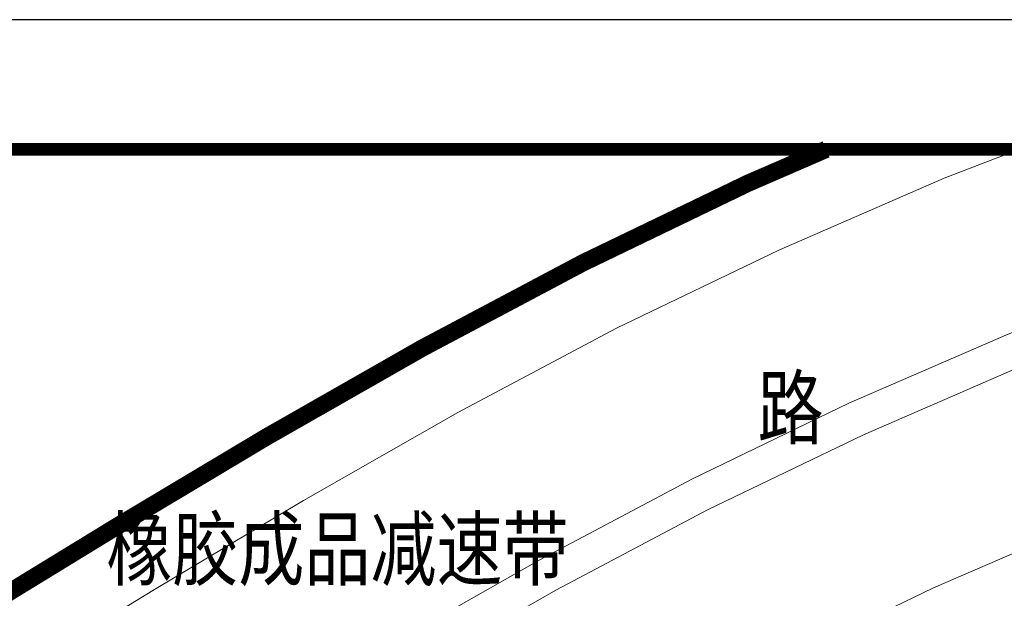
# Model space of a CAD drawing. Extents: x 38389316 to 38391210, y 2479116 to 2480544.
# Tile 47 of 68: x 38390058 to 38390172, y 2480413 to 2480480. Entities that reach past the tile are written whole.
import ezdxf

# ---------------------------------------------------------------- set-up
doc = ezdxf.new("R2010")
doc.units = 0
doc.header["$LTSCALE"] = 2
for name, color, linetype in [('00-道路', 130, 'CONTINUOUS'), ('DL_道路红线', 7, 'CONTINUOUS'), ('PUB_TITLE', 4, 'CONTINUOUS'), ('修改', 6, 'CONTINUOUS'), ('远期建筑', 141, 'CONTINUOUS'), ('远期红线', 30, 'CONTINUOUS'), ('道路', 33, 'CONTINUOUS')]:
    doc.layers.add(name, color=color, linetype=linetype)
doc.layers.add('图框文字', color=7, linetype='CONTINUOUS', lineweight=9)
doc.layers.add('路边线', color=5, linetype='CONTINUOUS', lineweight=9)
doc.styles.add('DIMHT', font='simhei.ttf', dxfattribs={"width": 0.8})
doc.styles.add('宋体', font='txt', dxfattribs={"width": 0.8, "height": 8})

# ---------------------------------------------------------------- blocks, each defined once
blk = doc.blocks.new('uiiatguaukjb')
at = {"layer": '路边线', "color": 33, "flags": 128}
for points in [[(38390173.23358293, 2480465.31114542), (38390164.60678009, 2480461.969541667), (38390145.47305964, 2480453.663549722), (38390126.70077776, 2480444.605803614), (38390108.38188118, 2480434.879116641), (38390090.53627273, 2480424.695052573), (38390073.08706937, 2480414.258091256), (38390055.91803978, 2480403.743151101), (38390038.86495899, 2480393.254353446), (38390021.82938567, 2480382.776320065), (38390004.79381112, 2480372.298285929), (38389987.75823655, 2480361.820251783), (38389970.722662, 2480351.342217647), (38389953.68708743, 2480340.864183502), (38389948.50168897, 2480337.674811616, -0.3826503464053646), (38389874.2797766, 2480351.142341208), (38389871.16352388, 2480355.154456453), (38389858.89521643, 2480370.94966563), (38389846.62690899, 2480386.744874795), (38389834.35860155, 2480402.54008396), (38389822.09029411, 2480418.335293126), (38389809.82198667, 2480434.130502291), (38389797.55367923, 2480449.925711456), (38389785.60364856, 2480465.31114542)], [(38390336.68563979, 2480465.311145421), (38390331.55138442, 2480464.117234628), (38390312.07113938, 2480459.587332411), (38390292.60979191, 2480455.061823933), (38390273.26415031, 2480450.526400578), (38390254.15905406, 2480445.839884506), (38390235.36094568, 2480440.822646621), (38390216.9111871, 2480435.295081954), (38390198.78692357, 2480429.096080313), (38390180.94045049, 2480422.183224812), (38390163.38469316, 2480414.56223028), (38390146.1337545, 2480406.238542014), (38390129.12570082, 2480397.207866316), (38390112.231271, 2480387.566617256), (38390095.35287385, 2480377.471074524), (38390078.41080677, 2480367.095134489), (38390061.39273487, 2480356.627869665), (38389975.89127689, 2480304.038672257, 0.4517405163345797), (38389961.48189116, 2480220.481766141), (38390043.54222564, 2480118.557216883)]]:
    blk.add_lwpolyline(points, format="xyb", dxfattribs=at)
at = {"layer": '路边线', "color": 0, "flags": 128}
for points in [[(38390235.98241536, 2480465.311145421), (38390228.95724057, 2480463.436117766), (38390209.73375718, 2480457.676744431), (38390190.73703854, 2480451.179338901), (38390172.01390969, 2480443.926909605), (38390153.59577717, 2480435.931556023), (38390135.51340675, 2480427.20669661), (38390117.78896219, 2480417.795642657), (38390100.37470219, 2480407.857738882), (38390083.18435279, 2480397.575606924), (38390066.11824807, 2480387.123701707), (38390049.08104816, 2480376.644671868), (38389931.46688445, 2480304.303981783)], [(38390251.68513811, 2480465.311145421), (38390249.32145526, 2480464.731329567), (38390230.04723293, 2480459.587016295), (38390210.95544738, 2480453.867099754), (38390192.10723174, 2480447.420486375), (38390173.53332089, 2480440.225856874), (38390155.26197564, 2480432.294223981), (38390137.32112551, 2480423.637649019), (38390119.71861982, 2480414.291340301), (38390102.39284156, 2480404.403930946), (38390085.25559042, 2480394.153558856), (38390068.21059848, 2480383.714583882), (38390051.17665441, 2480373.237556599), (38389933.74890809, 2480301.011525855)]]:
    blk.add_lwpolyline(points, dxfattribs=at)
blk = doc.blocks.new('A$C36B43F05')
at = {"layer": 'PUB_TITLE'}
blk.add_lwpolyline([(-0.002595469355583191, -0.0003986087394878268), (126149.9974045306, -0.0003986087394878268), (126149.9974045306, 178349.9996013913), (-0.002595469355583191, 178349.9996013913)], close=True, dxfattribs=at)
at = {"layer": 'PUB_TITLE', "const_width": 150}
blk.add_lwpolyline([(1499.997404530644, 1499.999601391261), (124649.9974045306, 1499.999601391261), (124649.9974045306, 174599.9996013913), (1499.997404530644, 174599.9996013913)], close=True, dxfattribs=at)
blk = doc.blocks.new('A$C25026723')
at = {"layer": '修改'}
blk.add_blockref('A$C36B43F05', (0.01107233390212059, 0.003479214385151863), dxfattribs=at)

msp = doc.modelspace()

# ---------------------------------------------------------------- hatches: boundary and pattern name
at = {"layer": '远期建筑'}
h = msp.add_hatch(dxfattribs=at)
h.set_pattern_fill('草坪或沼泽', color=104, scale=2, style=0)
h.set_pattern_definition([(0, (2.4, 0.16), (8, 8), [1.2, -0.24, 0.32, -0.24, 1.2, -4.8]), (0, (2, 0.4), (8, 8), [0.8, -0.6, 1.2, -0.6, 0.8, -4]), (0, (4.8, 3.6), (8, 8), [1, -0.4, 1, -5.6]), (0, (0.8, 5.2), (8, 8), [0.4, -0.8, 0.4, -6.4]), (90, (1.6, 5.2), (-7.999999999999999, 8), [0.72, -7.28]), (90, (4, 0.4), (-7.999999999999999, 8), [0.8, -7.2]), (90, (6, 3.6), (-7.999999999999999, 8), [0.8, -7.2]), (45, (5.04, 0.32), (8.881784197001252e-16, 8.000000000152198), [0.8, -10.513708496]), (135, (2.96, 0.32), (-8.000000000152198, 8.881784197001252e-16), [0.8, -10.513708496]), (63.43494882, (4.8, 0.36), (4.07989197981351e-10, 8.000000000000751), [0.7999999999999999, -17.08854381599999]), (75.96375653, (4.4, 0.4), (2.895186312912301e-10, 7.999999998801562), [0.8, -32.184845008]), (75.96375653, (6.4, 3.6), (2.895186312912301e-10, 7.999999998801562), [0.64, -32.344845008]), (75.96375653, (1.76, 5.2), (2.895186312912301e-10, 7.999999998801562), [0.56, -32.424845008]), (104.03624347, (3.6, 0.4), (-2.895177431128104e-10, 7.999999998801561), [0.8, -32.184845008]), (104.03624347, (5.6, 3.6), (-2.895177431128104e-10, 7.999999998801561), [0.64, -32.344845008]), (104.03624347, (1.44, 5.2), (-2.895177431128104e-10, 7.999999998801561), [0.56, -32.424845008]), (116.5650512, (3.2, 0.36), (-3.200518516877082e-09, 8.000000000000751), [0.7999999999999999, -17.0885343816])])
edge = h.paths.add_edge_path()
edge.add_arc((38390076.42933392, 2480348.85319539), 5.999999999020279, 19.52619414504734, 121.5943338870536)
edge.add_line((38390073.28592388, 2480353.963867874), (38390024.1562992, 2480323.74581798))
edge.add_line((38390024.1562992, 2480323.74581798), (38390078.22442439, 2480343.640831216))
edge.add_line((38390078.22442439, 2480343.640831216), (38390083.90605633, 2480345.721511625))
edge.add_line((38390083.90605633, 2480345.721511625), (38390082.08426663, 2480350.858622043))
edge = h.paths.add_edge_path()
edge.add_line((38390160.80368628, 2480373.88915888), (38390153.1815407, 2480394.050545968))
edge.add_arc((38390158.79385648, 2480396.172316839), 6.000000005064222, 117.5711202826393, 200.7094103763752, ccw=False)
edge.add_arc((38390311.44027957, 2480097.915795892), 341.048878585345, 110.33302920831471, 117.11140649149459, ccw=False)
edge.add_arc((38390366.02249294, 2479970.318215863), 479.7105450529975, 106.64768304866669, 111.1504921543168, ccw=False)
edge.add_arc((38390429.66462187, 2479757.482067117), 701.8581239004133, 103.5051905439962, 106.64768304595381, ccw=False)
edge.add_arc((38392192.08866989, 2472419.386227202), 8248.63154575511, 102.67643403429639, 103.50519054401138, ccw=False)
edge.add_line((38390381.96817559, 2480466.956430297), (38390389.74658798, 2480433.506397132))
edge.add_line((38390389.74658798, 2480433.506397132), (38390344.9981, 2480422.8312))
edge.add_line((38390344.9981, 2480422.8312), (38390341.3493, 2480422.222100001))
edge.add_line((38390341.3493, 2480422.222100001), (38390327.7983, 2480418.7281))
edge.add_line((38390327.7983, 2480418.7281), (38390297.8173, 2480410.9979))
edge.add_line((38390297.8173, 2480410.9979), (38390264.7357, 2480401.9321))
edge.add_line((38390264.7357, 2480401.9321), (38390215.55460502, 2480385.460417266))
edge.add_line((38390215.55460502, 2480385.460417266), (38390216.50440865, 2480394.29529353))
edge.add_line((38390216.50440865, 2480394.29529353), (38390163.43074527, 2480374.854379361))
edge.add_line((38390163.43074527, 2480374.854379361), (38390160.80368628, 2480373.88915888))

# ---------------------------------------------------------------- linework, layer by layer
at = {"layer": 'DL_道路红线', "color": 192, "ltscale": 10, "const_width": 2, "flags": 128}
msp.add_lwpolyline([(38390150.95852105, 2480465.31114542), (38390141.9323879, 2480461.39288031), (38390122.85937538, 2480452.190029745), (38390104.2813587, 2480442.325759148), (38390086.24772656, 2480432.034394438), (38390068.68568941, 2480421.529943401), (38390051.47179514, 2480410.987526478), (38390034.41179571, 2480400.494473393), (38390017.37622116, 2480390.016439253), (38390000.34064661, 2480379.538405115), (38389983.30507204, 2480369.060370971), (38389966.26949749, 2480358.582336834), (38389949.23392292, 2480348.10430269), (38389944.04852443, 2480344.914930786, -0.3826503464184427), (38389880.99274049, 2480356.356371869), (38389877.87648776, 2480360.368487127), (38389865.60818032, 2480376.163696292), (38389853.33987288, 2480391.958905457), (38389841.07156544, 2480407.754114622), (38389828.803258, 2480423.549323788), (38389816.53495056, 2480439.344532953), (38389804.26664312, 2480455.139742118), (38389796.36640568, 2480465.311145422)], format="xyb", dxfattribs=at)
at = {"layer": '道路', "flags": 128}
msp.add_lwpolyline([(38390160.80368628, 2480373.88915888), (38390153.1815407, 2480394.050545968, -0.3795562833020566), (38390156.01676074, 2480401.490938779, -0.02958487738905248), (38390192.9338917, 2480417.713503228, -0.01964973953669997), (38390228.5922291, 2480429.921446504, -0.0137125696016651), (38390265.75727144, 2480439.932949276, -0.003616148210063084), (38390381.96817559, 2480466.956430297), (38390389.74658798, 2480433.506397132), (38390344.9981, 2480422.8312), (38390341.3493, 2480422.222100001), (38390327.7983, 2480418.7281), (38390297.8173, 2480410.9979), (38390264.7357, 2480401.9321), (38390215.55460502, 2480385.460417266), (38390216.50440865, 2480394.29529353), (38390163.43074527, 2480374.854379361)], format="xyb", close=True, dxfattribs=at)

# ---------------------------------------------------------------- block references
at = {"layer": '路边线', "color": 0}
msp.add_blockref('uiiatguaukjb', (0, 0), dxfattribs=at)
at = {"layer": '远期红线', "linetype": 'ByBlock', "xscale": 0.01000002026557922, "yscale": 0.01000002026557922, "zscale": 0.01, "rotation": 90}
msp.add_blockref('A$C25026723', (38391099.47465781, 2479218.811061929), dxfattribs=at)

# ---------------------------------------------------------------- texts
at = {"layer": '00-道路', "color": 7, "linetype": 'Continuous', "ltscale": 2.5, "style": '宋体', "width": 0.8}
msp.add_text('路', height=7, dxfattribs=at).set_placement((38390143.02800278, 2480431.91685708))
at = {"layer": '图框文字', "color": 7, "style": 'DIMHT', "width": 0.8}
msp.add_text('橡胶成品减速带 ', height=7, dxfattribs=at).set_placement((38390067.71604975, 2480415.579335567))

doc.saveas('drawing.dxf')
